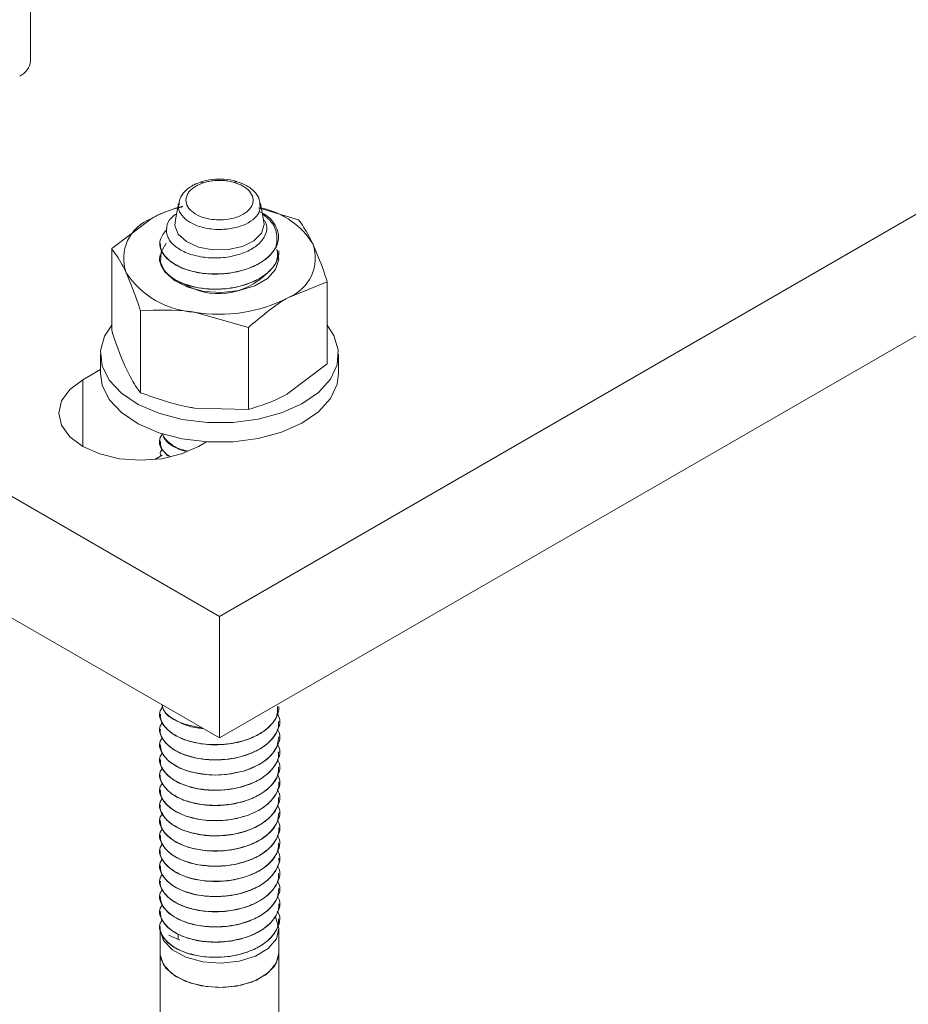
# Model space of a CAD drawing. Header units: millimetres. Extents: x 330 to 1856, y -20 to 3175.
# Tile 16 of 53: x 1070 to 1130, y 302 to 368. Entities that reach past the tile are written whole.
import ezdxf

# ---------------------------------------------------------------- set-up
doc = ezdxf.new("R2010")
doc.units = ezdxf.units.MM

msp = doc.modelspace()

# ---------------------------------------------------------------- linework, layer by layer
at = {"color": 7, "linetype": 'Continuous', "lineweight": 15}
for p, q in [((1071.091, 365.694), (1071.091, 693.559)), ((1083.793, 328.344), (977.727, 389.574)), ((1189.859, 389.574), (1083.793, 328.344)), ((1083.793, 320.178), (977.727, 381.409)), ((1189.859, 381.409), (1083.793, 320.178)), ((1081.043, 356.11), (1080.84, 355.009)), ((1086.746, 355.012), (1086.545, 356.107)), ((1086.412, 355.811), (1089.101, 355.019)), ((1076.544, 353.076), (1079.197, 355.082)), ((1076.544, 347.574), (1076.544, 353.076)), ((1079.793, 353.431), (1079.793, 353.423)), ((1087.793, 352.912), (1087.793, 352.92)), ((1091.043, 350.833), (1088.39, 349.776)), ((1091.043, 345.331), (1091.043, 350.833)), ((1078.486, 343.388), (1078.486, 348.891)), ((1085.736, 347.77), (1082.111, 348.804)), ((1085.736, 342.267), (1085.736, 347.77)), ((1075.793, 345.978), (1075.793, 344.672)), ((1091.793, 344.672), (1091.793, 345.978)), ((1074.601, 344.264), (1075.793, 344.952)), ((1091.043, 345.331), (1088.39, 343.325)), ((1085.736, 342.267), (1082.111, 342.354)), ((1079.793, 340.162), (1079.793, 340.154)), ((1082.913, 340.081), (1082.379, 339.773)), ((1079.439, 338.891), (1079.946, 339.184)), ((1079.793, 339.142), (1079.793, 339.133)), ((1083.793, 328.344), (1083.793, 320.178)), ((1079.793, 321.79), (1079.793, 321.782)), ((1087.793, 322.292), (1087.793, 322.3)), ((1087.793, 321.271), (1087.793, 321.279)), ((1079.793, 320.769), (1079.793, 320.761)), ((1079.793, 319.749), (1079.793, 319.74)), ((1087.793, 320.251), (1087.793, 320.259)), ((1087.793, 319.23), (1087.793, 319.238)), ((1079.793, 318.728), (1079.793, 318.72)), ((1087.793, 318.209), (1087.793, 318.217)), ((1079.793, 317.707), (1079.793, 317.699)), ((1087.793, 317.189), (1087.793, 317.197)), ((1079.793, 316.687), (1079.793, 316.678)), ((1087.793, 316.168), (1087.793, 316.176)), ((1079.793, 315.666), (1079.793, 315.658)), ((1087.793, 315.147), (1087.793, 315.155)), ((1079.793, 314.645), (1079.793, 314.637)), ((1087.793, 314.127), (1087.793, 314.135)), ((1079.793, 313.625), (1079.793, 313.616)), ((1087.793, 313.106), (1087.793, 313.114)), ((1079.793, 312.604), (1079.793, 312.595)), ((1087.793, 312.085), (1087.793, 312.093)), ((1079.793, 311.583), (1079.793, 311.575)), ((1079.793, 310.563), (1079.793, 310.554)), ((1087.793, 311.065), (1087.793, 311.073)), ((1087.793, 310.044), (1087.793, 310.052)), ((1079.793, 309.542), (1079.793, 309.534)), ((1079.793, 308.521), (1079.793, 308.513)), ((1087.793, 309.023), (1087.793, 309.031)), ((1087.793, 308.002), (1087.793, 308.011)), ((1079.793, 307.501), (1079.793, 307.492)), ((1079.793, 307.347), (1079.793, 305.714)), ((1087.793, 305.714), (1087.793, 307.347)), ((1080.392, 306.929), (1081.124, 306.588)), ((1081.02, 306.636), (1081.02, 307)), ((1079.793, 305.714), (1079.793, 301.106)), ((1087.793, 300.215), (1087.793, 305.714))]:
    msp.add_line(p, q, dxfattribs=at)
at = {"color": 8, "linetype": 'Continuous', "lineweight": 15}
msp.add_line((1074.601, 344.264), (1074.601, 339.773), dxfattribs=at)
at = {"color": 7, "linetype": 'Continuous', "lineweight": 15, "flags": 128}
for points in [[(1086.746, 355.012), (1086.793, 354.707), (1086.618, 354.123), (1086.112, 353.607), (1085.334, 353.22), (1084.376, 353.008), (1083.349, 352.994), (1082.375, 353.18), (1081.566, 353.546), (1081.019, 354.047), (1080.797, 354.626), (1080.839, 355.009)], [(1080.2, 353.443), (1079.863, 352.858), (1079.818, 352.17), (1080.127, 351.505), (1080.761, 350.923), (1081.665, 350.474), (1082.758, 350.198), (1083.943, 350.121), (1085.114, 350.249), (1086.169, 350.571), (1087.012, 351.058), (1087.569, 351.666), (1087.791, 352.343), (1087.657, 353.027), (1087.657, 353.027)], [(1076.543, 347.931), (1076.07, 347.182), (1075.802, 346.196), (1075.908, 345.199), (1076.383, 344.239), (1077.204, 343.36), (1078.333, 342.603), (1079.717, 342.004), (1081.292, 341.591), (1082.985, 341.384), (1084.714, 341.391), (1086.401, 341.612), (1087.966, 342.038)], [(1087.966, 342.038), (1089.336, 342.648), (1090.446, 343.413), (1091.246, 344.299), (1091.697, 345.263), (1091.778, 346.261), (1091.486, 347.245), (1091.043, 347.931)], [(1082.379, 339.773), (1081.24, 339.269), (1079.914, 338.951), (1078.49, 338.843), (1077.067, 338.951), (1075.74, 339.269), (1074.601, 339.773), (1073.727, 340.431), (1073.177, 341.197), (1072.99, 342.018), (1073.177, 342.84), (1073.727, 343.606), (1074.601, 344.264)], [(1075.793, 344.672), (1075.908, 343.892), (1076.383, 342.932), (1077.204, 342.053), (1078.333, 341.297), (1079.717, 340.698), (1081.292, 340.285), (1082.985, 340.077), (1084.714, 340.084), (1086.401, 340.306), (1087.966, 340.731)], [(1087.966, 340.731), (1089.336, 341.341), (1090.446, 342.107), (1091.246, 342.993), (1091.697, 343.957), (1091.793, 344.672)], [(1079.806, 319.741), (1079.904, 319.239), (1079.956, 319.134), (1080.071, 318.956), (1080.419, 318.593), (1081.137, 318.151), (1081.499, 318.004), (1082.035, 317.847), (1083.226, 317.687), (1084.272, 317.722), (1085.49, 317.976), (1086.457, 318.391), (1086.844, 318.642), (1087.024, 318.786), (1087.112, 318.865), (1087.155, 318.906), (1087.176, 318.927), (1087.187, 318.937), (1087.189, 318.94), (1087.191, 318.941), (1087.191, 318.942), (1087.192, 318.942), (1087.192, 318.942), (1087.192, 318.942), (1087.192, 318.942), (1087.192, 318.942), (1087.192, 318.942), (1087.192, 318.943), (1087.194, 318.945), (1087.198, 318.948), (1087.209, 318.959), (1087.247, 318.999), (1087.379, 319.152), (1087.668, 319.637), (1087.778, 320.252)], [(1087.566, 308.114), (1087.585, 308.082), (1087.793, 307.376), (1087.615, 306.666), (1087.07, 306.023), (1086.209, 305.506), (1085.115, 305.168), (1083.893, 305.039), (1082.663, 305.132), (1081.541, 305.439), (1080.636, 305.93), (1080.035, 306.557), (1079.796, 307.26), (1079.793, 307.347)], [(1087.793, 305.714), (1087.782, 305.538), (1087.511, 304.862), (1086.905, 304.263), (1086.018, 303.795), (1084.93, 303.5), (1083.739, 303.405), (1082.553, 303.519), (1081.48, 303.83), (1080.615, 304.312), (1080.037, 304.921), (1079.798, 305.601), (1079.793, 305.714)], [(1087.793, 305.711), (1087.614, 305.03), (1087.095, 304.41), (1086.283, 303.907), (1085.249, 303.563), (1084.086, 303.411), (1082.898, 303.463), (1081.788, 303.716), (1080.857, 304.146), (1080.187, 304.715), (1079.837, 305.373), (1079.793, 305.714)]]:
    msp.add_lwpolyline(points, dxfattribs=at)
at = {"color": 7, "linetype": 'Continuous', "lineweight": 15}
for centre, radius, start, end in [((1069.841, 365.818), 1.256, 294.33431, 354.34506), ((1083.072, 348.178), 7.917, 102.91551, 119.29834), ((1085.488, 350.497), 5.426, 32.35109, 77.14454), ((1080.209, 352.41), 2.858, 110.74209, 199.46083), ((1086.124, 354.006), 1.691, 330.33149, 334.50871), ((1087.377, 352.448), 2.858, 290.74216, 19.46107), ((1082.466, 354.728), 5.934, 213.43951, 266.56587), ((1083.726, 354.596), 4.546, 237.81552, 316.30848), ((1083.804, 358.637), 9.978, 260.22898, 297.3572)]:
    msp.add_arc(centre, radius, start, end, dxfattribs=at)
for points, knots in [([(1082.522, 357.542), (1082.376, 357.49), (1081.977, 357.347), (1081.474, 356.973), (1081.107, 356.495), (1081.081, 356.153), (1081.071, 356.024)], [0, 0, 0, 0, 0.185135, 0.507505, 0.81388, 1, 1, 1, 1]), ([(1082.684, 357.486), (1082.558, 357.438), (1082.214, 357.306), (1081.873, 357.053), (1081.604, 356.711), (1081.489, 356.333), (1081.619, 355.88), (1082.001, 355.479), (1082.588, 355.179), (1083.238, 355.028), (1083.921, 354.991), (1084.602, 355.066), (1085.265, 355.29), (1085.765, 355.629), (1086.047, 356.047), (1086.078, 356.5), (1085.846, 356.937), (1085.406, 357.296), (1084.997, 357.445), (1084.811, 357.514)], [0, 0, 0, 0, 0.037684, 0.102528, 0.134593, 0.199414, 0.264525, 0.329265, 0.39314, 0.456136, 0.500097, 0.562773, 0.625458, 0.688084, 0.751244, 0.815307, 0.880156, 0.945261, 1, 1, 1, 1]), ([(1082.521, 357.543), (1082.534, 357.549), (1082.569, 357.564), (1082.624, 357.536), (1082.666, 357.503), (1082.679, 357.491), (1082.684, 357.486)], [0, 0, 0, 0, 0.292949, 0.776943, 0.915327, 1, 1, 1, 1]), ([(1083.726, 357.751), (1083.662, 357.751), (1083.308, 357.747), (1082.884, 357.677), (1082.579, 357.568), (1082.524, 357.549)], [0, 0, 0, 0, 0.153067, 0.847173, 1, 1, 1, 1]), ([(1083.733, 357.662), (1083.637, 357.659), (1083.416, 357.652), (1083.087, 357.603), (1082.837, 357.539), (1082.711, 357.495), (1082.684, 357.486)], [0, 0, 0, 0, 0.261195, 0.60025, 0.914307, 1, 1, 1, 1]), ([(1084.954, 357.579), (1084.874, 357.605), (1084.543, 357.709), (1084.11, 357.762), (1083.778, 357.753), (1083.726, 357.752)], [0, 0, 0, 0, 0.214788, 0.877717, 1, 1, 1, 1]), ([(1083.733, 357.662), (1083.733, 357.668), (1083.733, 357.68), (1083.731, 357.718), (1083.728, 357.754), (1083.726, 357.749), (1083.726, 357.747)], [0, 0, 0, 0, 0.0943862, 0.2200046, 0.77339, 1, 1, 1, 1]), ([(1084.811, 357.514), (1084.675, 357.552), (1084.447, 357.615), (1084.098, 357.656), (1083.874, 357.665), (1083.753, 357.663), (1083.733, 357.662)], [0, 0, 0, 0, 0.401293, 0.67487, 0.948411, 1, 1, 1, 1]), ([(1084.955, 357.577), (1084.945, 357.581), (1084.914, 357.594), (1084.866, 357.565), (1084.828, 357.532), (1084.815, 357.519), (1084.811, 357.514)], [0, 0, 0, 0, 0.256852, 0.764999, 0.911791, 1, 1, 1, 1]), ([(1086.511, 355.997), (1086.506, 356.128), (1086.495, 356.469), (1086.137, 356.944), (1085.614, 357.351), (1085.156, 357.504), (1084.953, 357.572)], [0, 0, 0, 0, 0.177722, 0.462415, 0.761819, 1, 1, 1, 1]), ([(1079.197, 355.082), (1079.26, 355.118), (1079.978, 355.528), (1080.681, 355.741), (1081.322, 355.936)], [0, 0, 0, 0, 0.087702, 1, 1, 1, 1]), ([(1086.494, 355.556), (1086.617, 355.495), (1087.081, 355.268), (1087.56, 354.692), (1087.835, 353.962), (1087.707, 353.488), (1087.65, 353.278)], [0, 0, 0, 0, 0.113831, 0.426846, 0.745238, 1, 1, 1, 1]), ([(1086.818, 354.984), (1086.875, 354.871), (1087.036, 354.553), (1086.915, 353.991), (1086.487, 353.381), (1085.725, 352.883), (1084.737, 352.545), (1083.617, 352.414), (1082.487, 352.498), (1081.475, 352.792), (1080.698, 353.27), (1080.24, 353.87), (1080.188, 354.528), (1080.421, 355.078), (1080.792, 355.337), (1080.916, 355.424)], [0, 0, 0, 0, 0.042475, 0.119718, 0.199131, 0.278858, 0.359786, 0.441977, 0.524459, 0.609096, 0.693688, 0.780229, 0.8673, 0.955371, 1, 1, 1, 1]), ([(1087.593, 353.169), (1087.637, 353.466), (1087.726, 354.067), (1087.359, 354.866), (1086.864, 355.261), (1086.672, 355.414)], [0, 0, 0, 0, 0.3757338, 0.7587048, 1, 1, 1, 1]), ([(1090.072, 353.4), (1089.984, 353.583), (1089.655, 354.265), (1089.335, 354.7), (1089.101, 355.019)], [0, 0, 0, 0, 0.268633, 1, 1, 1, 1]), ([(1087.593, 353.169), (1087.496, 353.015), (1087.189, 352.535), (1086.204, 351.86), (1084.602, 351.381), (1082.739, 351.329), (1080.975, 351.785), (1079.909, 352.665), (1079.661, 353.619), (1080.072, 354.134), (1080.259, 354.368)], [0, 0, 0, 0, 0.060926, 0.190842, 0.322939, 0.452771, 0.607445, 0.761249, 0.891416, 1, 1, 1, 1]), ([(1077.515, 351.458), (1077.426, 351.641), (1077.098, 352.323), (1076.778, 352.758), (1076.544, 353.076)], [0, 0, 0, 0, 0.268636, 1, 1, 1, 1]), ([(1087.684, 352.925), (1087.693, 352.661), (1087.709, 352.231), (1087.16, 351.518), (1086.215, 350.838), (1084.599, 350.361), (1082.741, 350.308), (1080.966, 350.765), (1079.937, 351.641), (1079.65, 352.422), (1079.9, 352.779), (1079.951, 352.852)], [0, 0, 0, 0, 0.094698, 0.154338, 0.281512, 0.41082, 0.537912, 0.689321, 0.839878, 0.967298, 1, 1, 1, 1]), ([(1079.798, 353.423), (1079.82, 353.245), (1079.871, 352.837), (1080.352, 352.272), (1081.133, 351.794), (1082.127, 351.473), (1083.233, 351.338), (1084.433, 351.389), (1085.57, 351.641), (1086.527, 352.077), (1087.26, 352.619), (1087.514, 353.048), (1087.65, 353.278)], [0, 0, 0, 0, 0.086503, 0.198102, 0.297903, 0.39722, 0.503279, 0.594301, 0.708292, 0.808944, 0.897365, 1, 1, 1, 1]), ([(1079.865, 352.019), (1079.879, 351.974), (1079.939, 351.783), (1080.217, 351.397), (1080.662, 351.051), (1081.054, 350.851), (1081.17, 350.797), (1081.217, 350.777), (1081.227, 350.772), (1081.229, 350.771), (1081.229, 350.771), (1081.229, 350.771), (1081.229, 350.771), (1081.229, 350.771), (1081.23, 350.771), (1081.23, 350.771), (1081.232, 350.77), (1081.239, 350.767), (1081.337, 350.725), (1081.838, 350.534), (1082.771, 350.341), (1083.955, 350.331), (1085.102, 350.492), (1086.114, 350.833), (1086.808, 351.257), (1087.24, 351.633), (1087.612, 352.097), (1087.798, 352.562), (1087.786, 352.865), (1087.784, 352.912)], [0, 0, 0, 0, 0.021426, 0.091835, 0.195111, 0.219315, 0.231418, 0.234444, 0.234822, 0.234917, 0.234941, 0.234953, 0.234955, 0.234956, 0.234966, 0.235009, 0.235182, 0.23555, 0.237305, 0.267647, 0.394322, 0.489064, 0.565728, 0.687734, 0.769896, 0.808807, 0.874875, 0.980681, 1, 1, 1, 1]), ([(1091.043, 350.833), (1090.962, 351.081), (1090.645, 352.041), (1090.316, 352.821), (1090.072, 353.4)], [0, 0, 0, 0, 0.25755, 1, 1, 1, 1]), ([(1078.486, 348.891), (1078.405, 349.138), (1078.088, 350.098), (1077.759, 350.878), (1077.515, 351.458)], [0, 0, 0, 0, 0.257551, 1, 1, 1, 1]), ([(1088.39, 349.776), (1088.327, 349.739), (1087.43, 349.215), (1086.552, 348.466), (1085.736, 347.77)], [0, 0, 0, 0, 0.070216, 1, 1, 1, 1]), ([(1082.111, 348.804), (1082.025, 348.817), (1080.801, 349), (1079.601, 348.943), (1078.486, 348.891)], [0, 0, 0, 0, 0.070212, 1, 1, 1, 1]), ([(1077.515, 345.007), (1077.426, 345.204), (1077.098, 345.939), (1076.778, 346.883), (1076.544, 347.574)], [0, 0, 0, 0, 0.268635, 1, 1, 1, 1]), ([(1078.486, 343.388), (1078.405, 343.493), (1078.088, 343.897), (1077.759, 344.534), (1077.515, 345.007)], [0, 0, 0, 0, 0.257552, 1, 1, 1, 1]), ([(1082.111, 342.354), (1082.025, 342.367), (1080.801, 342.564), (1079.601, 342.991), (1078.486, 343.388)], [0, 0, 0, 0, 0.070212, 1, 1, 1, 1]), ([(1088.39, 343.325), (1088.327, 343.289), (1087.43, 342.778), (1086.552, 342.513), (1085.736, 342.267)], [0, 0, 0, 0, 0.070216, 1, 1, 1, 1]), ([(1080.506, 339.07), (1080.321, 339.2), (1079.797, 339.569), (1079.656, 340.185), (1079.91, 340.547), (1079.966, 340.627)], [0, 0, 0, 0, 0.297809, 0.844573, 1, 1, 1, 1]), ([(1079.966, 340.627), (1079.989, 340.557), (1080.08, 340.285), (1080.581, 339.886), (1081.105, 339.547), (1081.479, 339.453), (1081.517, 339.444)], [0, 0, 0, 0, 0.141516, 0.550183, 0.954084, 1, 1, 1, 1]), ([(1081.611, 339.48), (1081.435, 339.519), (1080.655, 339.696), (1080.048, 340.19), (1079.98, 340.593), (1079.973, 340.639)], [0, 0, 0, 0, 0.2049418, 0.9081306, 1, 1, 1, 1]), ([(1079.859, 339.146), (1079.831, 339.219), (1079.77, 339.375), (1079.893, 339.519), (1079.959, 339.595)], [0, 0, 0, 0, 0.4696256, 1, 1, 1, 1]), ([(1079.813, 340.155), (1079.82, 339.996), (1079.836, 339.635), (1080.138, 339.315), (1080.307, 339.136)], [0, 0, 0, 0, 0.439228, 1, 1, 1, 1]), ([(1079.91, 322.42), (1079.94, 322.305), (1080.029, 321.955), (1080.541, 321.519), (1081.325, 321.106), (1082.027, 320.867), (1082.556, 320.826), (1082.688, 320.816)], [0, 0, 0, 0, 0.146746, 0.445131, 0.633894, 0.908724, 1, 1, 1, 1]), ([(1082.646, 320.84), (1082.104, 320.947), (1080.942, 321.174), (1080.017, 321.858), (1079.957, 322.308), (1079.945, 322.4)], [0, 0, 0, 0, 0.41106, 0.88049, 1, 1, 1, 1]), ([(1087.672, 321.791), (1087.693, 321.763), (1087.991, 321.368), (1087.752, 320.717), (1087.183, 319.878), (1086.207, 319.196), (1084.601, 318.72), (1082.741, 318.667), (1080.967, 319.124), (1079.936, 320), (1079.651, 320.786), (1079.905, 321.147), (1079.96, 321.225)], [0, 0, 0, 0, 0.010397, 0.147775, 0.20379, 0.323234, 0.444683, 0.56405, 0.706256, 0.847661, 0.967336, 1, 1, 1, 1]), ([(1087.684, 322.305), (1087.693, 322.041), (1087.709, 321.611), (1087.16, 320.898), (1086.215, 320.218), (1084.599, 319.741), (1082.741, 319.688), (1080.967, 320.145), (1079.935, 321.021), (1079.651, 321.811), (1079.909, 322.175), (1079.967, 322.256)], [0, 0, 0, 0, 0.094348, 0.153769, 0.280474, 0.409306, 0.535929, 0.68678, 0.836782, 0.963732, 1, 1, 1, 1]), ([(1079.826, 321.783), (1079.83, 321.634), (1079.838, 321.268), (1080.242, 320.74), (1080.804, 320.343), (1081.348, 320.094), (1081.993, 319.876), (1082.932, 319.713), (1084.219, 319.716), (1085.421, 319.951), (1086.405, 320.37), (1087.148, 320.882), (1087.637, 321.506), (1087.809, 322.014), (1087.789, 322.268), (1087.787, 322.292)], [0, 0, 0, 0, 0.065847, 0.162199, 0.249883, 0.289301, 0.335179, 0.435441, 0.525319, 0.640469, 0.726453, 0.803635, 0.90109, 0.990631, 1, 1, 1, 1]), ([(1079.825, 320.76), (1079.815, 320.7), (1079.791, 320.555), (1079.892, 320.261), (1080.053, 319.976), (1080.259, 319.756), (1080.431, 319.599), (1080.776, 319.339), (1081.464, 318.998), (1082.511, 318.742), (1083.626, 318.675), (1084.813, 318.787), (1085.903, 319.1), (1086.854, 319.616), (1087.468, 320.221), (1087.781, 320.805), (1087.761, 321.151), (1087.754, 321.271)], [0, 0, 0, 0, 0.026876, 0.06448, 0.13236, 0.159724, 0.175104, 0.214471, 0.303482, 0.398915, 0.491399, 0.570663, 0.681832, 0.768365, 0.865874, 0.953562, 1, 1, 1, 1]), ([(1087.679, 320.76), (1087.698, 320.736), (1087.992, 320.344), (1087.751, 319.696), (1087.183, 318.858), (1086.207, 318.176), (1084.601, 317.699), (1082.741, 317.647), (1080.967, 318.104), (1079.936, 318.98), (1079.65, 319.763), (1079.902, 320.121), (1079.955, 320.196)], [0, 0, 0, 0, 0.009242, 0.146943, 0.20309, 0.322815, 0.44455, 0.564197, 0.706738, 0.848476, 0.968433, 1, 1, 1, 1]), ([(1087.685, 319.732), (1087.702, 319.71), (1087.993, 319.321), (1087.751, 318.676), (1087.183, 317.837), (1086.207, 317.155), (1084.601, 316.679), (1082.741, 316.626), (1080.966, 317.083), (1079.938, 317.959), (1079.649, 318.736), (1079.896, 319.089), (1079.944, 319.158)], [0, 0, 0, 0, 0.008279, 0.146442, 0.202777, 0.322904, 0.445047, 0.565096, 0.708115, 0.850329, 0.970688, 1, 1, 1, 1]), ([(1079.83, 318.72), (1079.823, 318.622), (1079.801, 318.293), (1080.121, 317.811), (1080.747, 317.294), (1081.618, 316.9), (1082.742, 316.669), (1083.877, 316.641), (1085.047, 316.796), (1086.102, 317.143), (1087.003, 317.687), (1087.529, 318.285), (1087.792, 318.823), (1087.757, 319.122), (1087.744, 319.229)], [0, 0, 0, 0, 0.0432263, 0.1462693, 0.2220313, 0.3204267, 0.4179238, 0.5114918, 0.5900178, 0.6991006, 0.7872156, 0.8842437, 0.9585661, 1, 1, 1, 1]), ([(1087.681, 318.717), (1087.699, 318.693), (1087.992, 318.302), (1087.751, 317.655), (1087.183, 316.816), (1086.207, 316.134), (1084.601, 315.658), (1082.74, 315.605), (1080.967, 316.062), (1079.934, 316.939), (1079.651, 317.731), (1079.912, 318.098), (1079.972, 318.182)], [0, 0, 0, 0, 0.008911, 0.146123, 0.202071, 0.321371, 0.442673, 0.561896, 0.703931, 0.845166, 0.964697, 1, 1, 1, 1]), ([(1079.809, 317.698), (1079.804, 317.675), (1079.765, 317.498), (1079.941, 317.053), (1080.422, 316.469), (1081.314, 315.996), (1082.321, 315.714), (1083.396, 315.612), (1084.593, 315.688), (1085.709, 315.965), (1086.597, 316.398), (1087.317, 316.968), (1087.758, 317.581), (1087.754, 318.053), (1087.753, 318.21)], [0, 0, 0, 0, 0.010248, 0.079436, 0.198827, 0.293873, 0.377751, 0.473687, 0.554508, 0.6619, 0.75208, 0.817643, 0.939023, 1, 1, 1, 1]), ([(1087.687, 317.688), (1087.703, 317.667), (1087.993, 317.278), (1087.751, 316.634), (1087.183, 315.796), (1086.207, 315.114), (1084.601, 314.637), (1082.741, 314.585), (1080.967, 315.042), (1079.937, 315.918), (1079.65, 316.699), (1079.901, 317.056), (1079.952, 317.13)], [0, 0, 0, 0, 0.007959, 0.145918, 0.20217, 0.32212, 0.444083, 0.563955, 0.706763, 0.848767, 0.968948, 1, 1, 1, 1]), ([(1079.824, 316.679), (1079.827, 316.539), (1079.834, 316.169), (1080.239, 315.636), (1080.936, 315.149), (1081.893, 314.78), (1082.965, 314.61), (1084.09, 314.618), (1085.209, 314.791), (1086.286, 315.187), (1087.144, 315.767), (1087.645, 316.42), (1087.81, 316.919), (1087.789, 317.168), (1087.788, 317.189)], [0, 0, 0, 0, 0.062208, 0.164023, 0.251374, 0.337521, 0.447158, 0.517888, 0.605589, 0.717016, 0.806981, 0.903031, 0.992091, 1, 1, 1, 1]), ([(1087.673, 316.686), (1087.694, 316.659), (1087.991, 316.264), (1087.752, 315.614), (1087.183, 314.775), (1086.207, 314.093), (1084.601, 313.617), (1082.741, 313.564), (1080.967, 314.021), (1079.935, 314.897), (1079.651, 315.685), (1079.907, 316.048), (1079.963, 316.127)], [0, 0, 0, 0, 0.010231, 0.14753, 0.203513, 0.322889, 0.444268, 0.563567, 0.705692, 0.847017, 0.966623, 1, 1, 1, 1]), ([(1079.825, 315.657), (1079.816, 315.596), (1079.775, 315.304), (1080.067, 314.803), (1080.641, 314.306), (1081.462, 313.901), (1082.459, 313.64), (1083.64, 313.571), (1084.83, 313.687), (1085.916, 314.002), (1086.668, 314.414), (1087.084, 314.746), (1087.493, 315.168), (1087.788, 315.657), (1087.765, 316.06), (1087.759, 316.168)], [0, 0, 0, 0, 0.027177, 0.12991, 0.227042, 0.288911, 0.398985, 0.492527, 0.571673, 0.683019, 0.76885, 0.806754, 0.843801, 0.957978, 1, 1, 1, 1]), ([(1087.669, 315.671), (1087.691, 315.642), (1087.991, 315.246), (1087.752, 314.593), (1087.183, 313.754), (1086.207, 313.072), (1084.601, 312.596), (1082.74, 312.543), (1080.967, 313), (1079.934, 313.877), (1079.651, 314.67), (1079.913, 315.038), (1079.973, 315.123)], [0, 0, 0, 0, 0.010927, 0.147809, 0.203621, 0.322634, 0.443645, 0.562581, 0.704273, 0.845169, 0.964412, 1, 1, 1, 1]), ([(1079.805, 314.638), (1079.827, 314.446), (1079.875, 314.044), (1080.216, 313.655), (1080.494, 313.428), (1080.718, 313.263), (1081.217, 312.982), (1082.098, 312.694), (1083.225, 312.551), (1084.05, 312.586), (1084.549, 312.654), (1084.931, 312.717), (1085.63, 312.891), (1086.51, 313.272), (1087.254, 313.84), (1087.719, 314.487), (1087.758, 314.939), (1087.776, 315.148)], [0, 0, 0, 0, 0.0848849, 0.1784402, 0.1886365, 0.2073445, 0.2702063, 0.362999, 0.4552977, 0.5475895, 0.55745, 0.5763493, 0.6411661, 0.7338261, 0.8254848, 0.9190512, 1, 1, 1, 1]), ([(1087.683, 314.631), (1087.7, 314.608), (1087.992, 314.218), (1087.751, 313.572), (1087.183, 312.734), (1086.207, 312.052), (1084.601, 311.575), (1082.741, 311.523), (1080.966, 311.98), (1079.938, 312.855), (1079.65, 313.634), (1079.897, 313.988), (1079.946, 314.058)], [0, 0, 0, 0, 0.008549, 0.14662, 0.202917, 0.322964, 0.445025, 0.564994, 0.707917, 0.850036, 0.970315, 1, 1, 1, 1]), ([(1079.834, 313.616), (1079.825, 313.508), (1079.809, 313.322), (1079.944, 313.011), (1080.207, 312.62), (1080.783, 312.167), (1081.689, 311.779), (1082.77, 311.565), (1083.94, 311.537), (1084.962, 311.686), (1085.675, 311.904), (1086.327, 312.176), (1086.742, 312.427), (1087.047, 312.68), (1087.268, 312.882), (1087.598, 313.292), (1087.79, 313.758), (1087.784, 314.062), (1087.783, 314.127)], [0, 0, 0, 0, 0.04797, 0.082585, 0.141543, 0.234168, 0.325815, 0.419358, 0.511099, 0.603612, 0.664396, 0.69723, 0.788529, 0.799338, 0.818526, 0.881944, 0.974821, 1, 1, 1, 1]), ([(1087.669, 313.63), (1087.691, 313.6), (1087.99, 313.204), (1087.752, 312.552), (1087.183, 311.713), (1086.207, 311.031), (1084.601, 310.555), (1082.741, 310.502), (1080.966, 310.959), (1079.937, 311.835), (1079.65, 312.613), (1079.897, 312.967), (1079.946, 313.038)], [0, 0, 0, 0, 0.010999, 0.148713, 0.204866, 0.324602, 0.446349, 0.566009, 0.708564, 0.850316, 0.970285, 1, 1, 1, 1]), ([(1079.812, 312.594), (1079.806, 312.569), (1079.753, 312.337), (1079.941, 311.966), (1080.247, 311.587), (1080.666, 311.243), (1081.063, 311.025), (1081.467, 310.87), (1081.79, 310.759), (1082.448, 310.596), (1083.472, 310.505), (1084.646, 310.594), (1085.746, 310.881), (1086.684, 311.337), (1087.317, 311.878), (1087.596, 312.312), (1087.689, 312.542), (1087.71, 312.604), (1087.716, 312.622), (1087.768, 312.785), (1087.763, 312.947), (1087.757, 313.107)], [0, 0, 0, 0, 0.011552, 0.104086, 0.164673, 0.19771, 0.289018, 0.299765, 0.318935, 0.382449, 0.475327, 0.566801, 0.660326, 0.75235, 0.844579, 0.912923, 0.930986, 0.935976, 0.937461, 0.938271, 1, 1, 1, 1]), ([(1087.698, 312.57), (1087.71, 312.553), (1087.994, 312.17), (1087.75, 311.531), (1087.183, 310.692), (1086.207, 310.01), (1084.601, 309.534), (1082.741, 309.481), (1080.967, 309.938), (1079.936, 310.814), (1079.651, 311.6), (1079.905, 311.962), (1079.96, 312.039)], [0, 0, 0, 0, 0.006093, 0.144062, 0.200318, 0.320276, 0.442248, 0.562129, 0.704946, 0.846961, 0.967151, 1, 1, 1, 1]), ([(1079.823, 311.576), (1079.829, 311.425), (1079.841, 311.061), (1080.246, 310.528), (1080.931, 310.047), (1081.752, 309.732), (1082.471, 309.586), (1083.25, 309.505), (1083.926, 309.511), (1084.69, 309.607), (1085.437, 309.768), (1086.334, 310.115), (1086.869, 310.478), (1087.092, 310.681), (1087.109, 310.697), (1087.165, 310.749), (1087.368, 310.953), (1087.655, 311.381), (1087.841, 311.816), (1087.786, 312.068), (1087.783, 312.085)], [0, 0, 0, 0, 0.06716, 0.160652, 0.252518, 0.337853, 0.402647, 0.438673, 0.530049, 0.562057, 0.623292, 0.715508, 0.807718, 0.808456, 0.809876, 0.814769, 0.832752, 0.901374, 0.993699, 1, 1, 1, 1]), ([(1087.671, 311.586), (1087.693, 311.557), (1087.991, 311.162), (1087.752, 310.51), (1087.183, 309.672), (1086.207, 308.99), (1084.601, 308.513), (1082.741, 308.461), (1080.967, 308.918), (1079.936, 309.794), (1079.65, 310.579), (1079.904, 310.939), (1079.959, 311.016)], [0, 0, 0, 0, 0.010624, 0.148011, 0.20403, 0.323481, 0.444938, 0.564313, 0.706528, 0.847943, 0.967626, 1, 1, 1, 1]), ([(1087.676, 310.559), (1087.695, 310.532), (1087.991, 310.139), (1087.752, 309.49), (1087.183, 308.651), (1086.207, 307.969), (1084.601, 307.493), (1082.741, 307.44), (1080.967, 307.897), (1079.936, 308.773), (1079.65, 309.555), (1079.902, 309.913), (1079.954, 309.987)], [0, 0, 0, 0, 0.009882, 0.147528, 0.203652, 0.323329, 0.445015, 0.564615, 0.707098, 0.84878, 0.968688, 1, 1, 1, 1]), ([(1079.83, 310.553), (1079.818, 310.485), (1079.794, 310.345), (1079.888, 310.07), (1080.102, 309.67), (1080.44, 309.369), (1080.689, 309.21), (1080.698, 309.204), (1080.729, 309.184), (1080.849, 309.109), (1081.107, 308.971), (1081.398, 308.851), (1081.656, 308.764), (1081.992, 308.664), (1082.672, 308.523), (1083.716, 308.465), (1084.882, 308.596), (1085.638, 308.825), (1086.062, 309.005), (1086.374, 309.149), (1086.915, 309.469), (1087.475, 310.026), (1087.789, 310.604), (1087.761, 310.954), (1087.752, 311.064)], [0, 0, 0, 0, 0.030394, 0.062303, 0.123634, 0.216691, 0.217043, 0.217728, 0.220097, 0.228829, 0.262255, 0.30829, 0.317787, 0.336582, 0.401956, 0.494259, 0.586176, 0.679696, 0.688982, 0.707379, 0.771404, 0.864197, 0.957431, 1, 1, 1, 1]), ([(1079.803, 309.534), (1079.827, 309.34), (1079.878, 308.934), (1080.213, 308.556), (1080.444, 308.366), (1080.507, 308.316), (1080.722, 308.157), (1081.226, 307.874), (1082.116, 307.587), (1083.244, 307.447), (1084.067, 307.484), (1084.563, 307.553), (1084.945, 307.617), (1085.645, 307.793), (1086.524, 308.177), (1087.264, 308.747), (1087.722, 309.391), (1087.758, 309.839), (1087.774, 310.045)], [0, 0, 0, 0, 0.086385, 0.179936, 0.18326, 0.188914, 0.207212, 0.271667, 0.3645, 0.45679, 0.549072, 0.558501, 0.57726, 0.642668, 0.735282, 0.826981, 0.920549, 1, 1, 1, 1]), ([(1087.685, 309.525), (1087.702, 309.503), (1087.993, 309.114), (1087.751, 308.469), (1087.183, 307.63), (1086.207, 306.948), (1084.601, 306.472), (1082.741, 306.419), (1080.966, 306.876), (1079.938, 307.752), (1079.65, 308.53), (1079.896, 308.883), (1079.945, 308.952)], [0, 0, 0, 0, 0.008279, 0.146427, 0.202757, 0.32287, 0.445, 0.565036, 0.70804, 0.850238, 0.970585, 1, 1, 1, 1]), ([(1087.669, 308.527), (1087.691, 308.497), (1087.99, 308.101), (1087.752, 307.448), (1087.183, 306.61), (1086.207, 305.928), (1084.601, 305.451), (1082.741, 305.399), (1080.967, 305.855), (1079.935, 306.732), (1079.651, 307.519), (1079.907, 307.881), (1079.962, 307.96)], [0, 0, 0, 0, 0.010994, 0.148214, 0.204165, 0.323472, 0.444782, 0.564011, 0.706054, 0.847298, 0.966835, 1, 1, 1, 1]), ([(1079.84, 308.514), (1079.833, 308.387), (1079.817, 308.065), (1080.162, 307.56), (1080.793, 307.056), (1081.706, 306.671), (1082.788, 306.46), (1083.959, 306.434), (1084.976, 306.586), (1085.689, 306.805), (1086.339, 307.079), (1086.754, 307.332), (1087.056, 307.585), (1087.276, 307.788), (1087.601, 308.199), (1087.803, 308.662), (1087.779, 308.962), (1087.774, 309.023)], [0, 0, 0, 0, 0.055824, 0.142884, 0.235488, 0.327192, 0.420759, 0.512484, 0.605064, 0.665081, 0.698688, 0.790002, 0.80056, 0.819672, 0.883466, 0.976327, 1, 1, 1, 1]), ([(1079.813, 307.491), (1079.807, 307.462), (1079.754, 307.226), (1079.946, 306.854), (1080.255, 306.476), (1080.676, 306.133), (1081.076, 305.916), (1081.48, 305.762), (1081.804, 305.651), (1082.464, 305.49), (1083.378, 305.411), (1084.114, 305.451), (1084.493, 305.501), (1084.989, 305.58), (1085.763, 305.783), (1086.697, 306.242), (1087.322, 306.781), (1087.597, 307.212), (1087.689, 307.44), (1087.713, 307.509), (1087.769, 307.683), (1087.762, 307.847), (1087.756, 308.003)], [0, 0, 0, 0, 0.01301, 0.10557, 0.165386, 0.199157, 0.29044, 0.30093, 0.320016, 0.383877, 0.476697, 0.540655, 0.55906, 0.568383, 0.661897, 0.753851, 0.846113, 0.912683, 0.931181, 0.936718, 0.939782, 1, 1, 1, 1])]:
    msp.add_open_spline(points, degree=3, knots=knots, dxfattribs=at)
at = {"color": 8, "linetype": 'Continuous', "lineweight": 15}
msp.add_open_spline([(1086.521, 356.014), (1086.526, 355.879), (1086.537, 355.566), (1086.194, 355.108), (1085.592, 354.703), (1084.779, 354.435), (1083.949, 354.344), (1083.115, 354.389), (1082.324, 354.569), (1081.6, 354.928), (1081.158, 355.405), (1080.98, 355.794), (1081.047, 355.994), (1081.054, 356.016)], degree=3, knots=[0, 0, 0, 0, 0.079303, 0.183022, 0.286096, 0.38939, 0.492629, 0.565023, 0.668838, 0.774014, 0.880391, 0.987148, 1, 1, 1, 1], dxfattribs=at)

doc.saveas('drawing.dxf')
